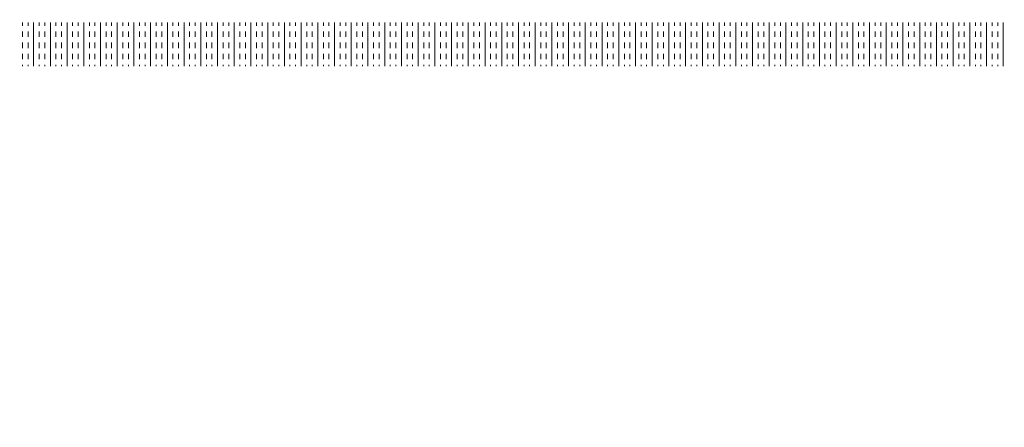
# Model space of a CAD drawing. Header units: millimetres. Extents: x -750 to 72845, y -24282 to 18874.
# Tile 152 of 154: x 70500 to 71062, y 15774 to 16007. Entities that reach past the tile are written whole.
import ezdxf

# ---------------------------------------------------------------- set-up
doc = ezdxf.new("R2010")
doc.units = ezdxf.units.MM
doc.header["$MEASUREMENT"] = 0
doc.layers.add('IRISH HOUSE_HYD AIRPORT_DRAINAGE LAYOUT 1$0$GREY SCALE', color=8, linetype='Continuous')
doc.layers.add('IRISH HOUSE_HYD AIRPORT_DRAINAGE LAYOUT 1$0$GREYSCALE', color=8, linetype='Continuous', lineweight=0)
doc.layers.add('M-MEP-ELPR-EQUIP', color=6, linetype='Continuous', lineweight=20)

# ---------------------------------------------------------------- blocks, each defined once
blk = doc.blocks.new('IRISH HOUSE_HYD AIRPORT_DRAINAGE LAYOUT 1$0$FLOOR PLAN')
at = {"layer": 'IRISH HOUSE_HYD AIRPORT_DRAINAGE LAYOUT 1$0$GREYSCALE', "color": 8, "lineweight": 0}
for p, q in [((20501.25, 16003.32), (20501.25, 16005.3)), ((20504.43, 16003.32), (20504.43, 16005.3)), ((20507.61, 15980.24), (20507.61, 16005.3)), ((20510.8, 16003.32), (20510.8, 16005.3)), ((20513.98, 16003.32), (20513.98, 16005.3)), ((20517.16, 15980.24), (20517.16, 16005.3)), ((20520.35, 16003.32), (20520.35, 16005.3)), ((20523.53, 16003.32), (20523.53, 16005.3)), ((20526.71, 15980.24), (20526.71, 16005.3)), ((20529.89, 16003.32), (20529.89, 16005.3)), ((20533.08, 16003.32), (20533.08, 16005.3)), ((20536.26, 15980.24), (20536.26, 16005.3)), ((20539.44, 16003.32), (20539.44, 16005.3)), ((20542.62, 16003.32), (20542.62, 16005.3)), ((20545.81, 15980.24), (20545.81, 16005.3)), ((20548.99, 16003.32), (20548.99, 16005.3)), ((20552.17, 16003.32), (20552.17, 16005.3)), ((20555.36, 15980.24), (20555.36, 16005.3)), ((20558.54, 16003.32), (20558.54, 16005.3)), ((20561.72, 16003.32), (20561.72, 16005.3)), ((20564.9, 15980.24), (20564.9, 16005.3)), ((20568.09, 16003.32), (20568.09, 16005.3)), ((20571.27, 16003.32), (20571.27, 16005.3)), ((20574.45, 15980.24), (20574.45, 16005.3)), ((20577.63, 16003.32), (20577.63, 16005.3)), ((20580.82, 16003.32), (20580.82, 16005.3)), ((20584, 15980.24), (20584, 16005.3)), ((20587.18, 16003.32), (20587.18, 16005.3)), ((20590.37, 16003.32), (20590.37, 16005.3)), ((20593.55, 15980.24), (20593.55, 16005.3)), ((20596.73, 16003.32), (20596.73, 16005.3)), ((20599.91, 16003.32), (20599.91, 16005.3)), ((20603.1, 15980.24), (20603.1, 16005.3)), ((20606.28, 16003.32), (20606.28, 16005.3)), ((20609.46, 16003.32), (20609.46, 16005.3)), ((20612.64, 15980.24), (20612.64, 16005.3)), ((20615.83, 16003.32), (20615.83, 16005.3)), ((20619.01, 16003.32), (20619.01, 16005.3)), ((20622.19, 15980.24), (20622.19, 16005.3)), ((20625.37, 16003.32), (20625.37, 16005.3)), ((20628.56, 16003.32), (20628.56, 16005.3)), ((20631.74, 15980.24), (20631.74, 16005.3)), ((20634.92, 16003.32), (20634.92, 16005.3)), ((20638.11, 16003.32), (20638.11, 16005.3)), ((20641.29, 15980.24), (20641.29, 16005.3)), ((20644.47, 16003.32), (20644.47, 16005.3)), ((20647.65, 16003.32), (20647.65, 16005.3)), ((20650.84, 15980.24), (20650.84, 16005.3)), ((20654.02, 16003.32), (20654.02, 16005.3)), ((20657.2, 16003.32), (20657.2, 16005.3)), ((20660.38, 15980.24), (20660.38, 16005.3)), ((20663.57, 16003.32), (20663.57, 16005.3)), ((20666.75, 16003.32), (20666.75, 16005.3)), ((20669.93, 15980.24), (20669.93, 16005.3)), ((20673.12, 16003.32), (20673.12, 16005.3)), ((20676.3, 16003.32), (20676.3, 16005.3)), ((20679.48, 15980.24), (20679.48, 16005.3)), ((20682.66, 16003.32), (20682.66, 16005.3)), ((20685.85, 16003.32), (20685.85, 16005.3)), ((20689.03, 15980.24), (20689.03, 16005.3)), ((20692.21, 16003.32), (20692.21, 16005.3)), ((20695.39, 16003.32), (20695.39, 16005.3)), ((20698.58, 15980.24), (20698.58, 16005.3)), ((20701.76, 16003.32), (20701.76, 16005.3)), ((20704.94, 16003.32), (20704.94, 16005.3)), ((20708.12, 15980.24), (20708.12, 16005.3)), ((20711.31, 16003.32), (20711.31, 16005.3)), ((20714.49, 16003.32), (20714.49, 16005.3)), ((20717.67, 15980.24), (20717.67, 16005.3)), ((20720.86, 16003.32), (20720.86, 16005.3)), ((20724.04, 16003.32), (20724.04, 16005.3)), ((20727.22, 15980.24), (20727.22, 16005.3)), ((20730.4, 16003.32), (20730.4, 16005.3)), ((20733.59, 16003.32), (20733.59, 16005.3)), ((20736.77, 15980.24), (20736.77, 16005.3)), ((20739.95, 16003.32), (20739.95, 16005.3)), ((20743.13, 16003.32), (20743.13, 16005.3)), ((20746.32, 15980.24), (20746.32, 16005.3)), ((20749.5, 16003.32), (20749.5, 16005.3)), ((20752.68, 16003.32), (20752.68, 16005.3)), ((20755.87, 15980.24), (20755.87, 16005.3)), ((20759.05, 16003.32), (20759.05, 16005.3)), ((20762.23, 16003.32), (20762.23, 16005.3)), ((20765.41, 15980.24), (20765.41, 16005.3)), ((20768.6, 16003.32), (20768.6, 16005.3)), ((20771.78, 16003.32), (20771.78, 16005.3)), ((20774.96, 15980.24), (20774.96, 16005.3)), ((20778.14, 16003.32), (20778.14, 16005.3)), ((20781.33, 16003.32), (20781.33, 16005.3)), ((20784.51, 15980.24), (20784.51, 16005.3)), ((20787.69, 16003.32), (20787.69, 16005.3)), ((20790.87, 16003.32), (20790.87, 16005.3)), ((20794.06, 15980.24), (20794.06, 16005.3)), ((20797.24, 16003.32), (20797.24, 16005.3)), ((20800.42, 16003.32), (20800.42, 16005.3)), ((20803.61, 15980.24), (20803.61, 16005.3)), ((20806.79, 16003.32), (20806.79, 16005.3)), ((20809.97, 16003.32), (20809.97, 16005.3)), ((20813.15, 15980.24), (20813.15, 16005.3)), ((20816.34, 16003.32), (20816.34, 16005.3)), ((20819.52, 16003.32), (20819.52, 16005.3)), ((20822.7, 15980.24), (20822.7, 16005.3)), ((20825.88, 16003.32), (20825.88, 16005.3)), ((20829.07, 16003.32), (20829.07, 16005.3)), ((20832.25, 15980.24), (20832.25, 16005.3)), ((20835.43, 16003.32), (20835.43, 16005.3)), ((20838.62, 16003.32), (20838.62, 16005.3)), ((20841.8, 15980.24), (20841.8, 16005.3)), ((20844.98, 16003.32), (20844.98, 16005.3)), ((20848.16, 16003.32), (20848.16, 16005.3)), ((20851.35, 15980.24), (20851.35, 16005.3)), ((20854.53, 16003.32), (20854.53, 16005.3)), ((20857.71, 16003.32), (20857.71, 16005.3)), ((20860.89, 15980.24), (20860.89, 16005.3)), ((20864.08, 16003.32), (20864.08, 16005.3)), ((20867.26, 16003.32), (20867.26, 16005.3)), ((20870.44, 15980.24), (20870.44, 16005.3)), ((20873.62, 16003.32), (20873.62, 16005.3)), ((20876.81, 16003.32), (20876.81, 16005.3)), ((20879.99, 15980.24), (20879.99, 16005.3)), ((20883.17, 16003.32), (20883.17, 16005.3)), ((20886.36, 16003.32), (20886.36, 16005.3)), ((20889.54, 15980.24), (20889.54, 16005.3)), ((20892.72, 16003.32), (20892.72, 16005.3)), ((20895.9, 16003.32), (20895.9, 16005.3)), ((20899.09, 15980.24), (20899.09, 16005.3)), ((20902.27, 16003.32), (20902.27, 16005.3)), ((20905.45, 16003.32), (20905.45, 16005.3)), ((20908.63, 15980.24), (20908.63, 16005.3)), ((20911.82, 16003.32), (20911.82, 16005.3)), ((20915, 16003.32), (20915, 16005.3)), ((20918.18, 15980.24), (20918.18, 16005.3)), ((20921.37, 16003.32), (20921.37, 16005.3)), ((20924.55, 16003.32), (20924.55, 16005.3)), ((20927.73, 15980.24), (20927.73, 16005.3)), ((20930.91, 16003.32), (20930.91, 16005.3)), ((20934.1, 16003.32), (20934.1, 16005.3)), ((20937.28, 15980.24), (20937.28, 16005.3)), ((20940.46, 16003.32), (20940.46, 16005.3)), ((20943.64, 16003.32), (20943.64, 16005.3)), ((20946.83, 15980.24), (20946.83, 16005.3)), ((20950.01, 16003.32), (20950.01, 16005.3)), ((20953.19, 16003.32), (20953.19, 16005.3)), ((20956.37, 15980.24), (20956.37, 16005.3)), ((20959.56, 16003.32), (20959.56, 16005.3)), ((20962.74, 16003.32), (20962.74, 16005.3)), ((20965.92, 15980.24), (20965.92, 16005.3)), ((20969.11, 16003.32), (20969.11, 16005.3)), ((20972.29, 16003.32), (20972.29, 16005.3)), ((20975.47, 15980.24), (20975.47, 16005.3)), ((20978.65, 16003.32), (20978.65, 16005.3)), ((20981.84, 16003.32), (20981.84, 16005.3)), ((20985.02, 15980.24), (20985.02, 16005.3)), ((20988.2, 16003.32), (20988.2, 16005.3)), ((20991.38, 16003.32), (20991.38, 16005.3)), ((20994.57, 15980.24), (20994.57, 16005.3)), ((20997.75, 16003.32), (20997.75, 16005.3)), ((21000.93, 16003.32), (21000.93, 16005.3)), ((21004.12, 15980.24), (21004.12, 16005.3)), ((21007.3, 16003.32), (21007.3, 16005.3)), ((21010.48, 16003.32), (21010.48, 16005.3)), ((21013.66, 15980.24), (21013.66, 16005.3)), ((21016.85, 16003.32), (21016.85, 16005.3)), ((21020.03, 16003.32), (21020.03, 16005.3)), ((21023.21, 15980.24), (21023.21, 16005.3)), ((21026.39, 16003.32), (21026.39, 16005.3)), ((21029.58, 16003.32), (21029.58, 16005.3)), ((21032.76, 15980.24), (21032.76, 16005.3)), ((21035.94, 16003.32), (21035.94, 16005.3)), ((21039.12, 16003.32), (21039.12, 16005.3)), ((21042.31, 15980.24), (21042.31, 16005.3)), ((21045.49, 16003.32), (21045.49, 16005.3)), ((21048.67, 16003.32), (21048.67, 16005.3)), ((21051.86, 15980.24), (21051.86, 16005.3)), ((21055.04, 16003.32), (21055.04, 16005.3)), ((21058.22, 16003.32), (21058.22, 16005.3)), ((21061.4, 15980.24), (21061.4, 16005.3)), ((20501.25, 15996.95), (20501.25, 16000.13)), ((20504.43, 15996.95), (20504.43, 16000.13)), ((20510.8, 15996.95), (20510.8, 16000.13)), ((20513.98, 15996.95), (20513.98, 16000.13)), ((20520.35, 15996.95), (20520.35, 16000.13)), ((20523.53, 15996.95), (20523.53, 16000.13)), ((20529.89, 15996.95), (20529.89, 16000.13)), ((20533.08, 15996.95), (20533.08, 16000.13)), ((20539.44, 15996.95), (20539.44, 16000.13)), ((20542.62, 15996.95), (20542.62, 16000.13)), ((20548.99, 15996.95), (20548.99, 16000.13)), ((20552.17, 15996.95), (20552.17, 16000.13)), ((20558.54, 15996.95), (20558.54, 16000.13)), ((20561.72, 15996.95), (20561.72, 16000.13)), ((20568.09, 15996.95), (20568.09, 16000.13)), ((20571.27, 15996.95), (20571.27, 16000.13)), ((20577.63, 15996.95), (20577.63, 16000.13)), ((20580.82, 15996.95), (20580.82, 16000.13)), ((20587.18, 15996.95), (20587.18, 16000.13)), ((20590.37, 15996.95), (20590.37, 16000.13)), ((20596.73, 15996.95), (20596.73, 16000.13)), ((20599.91, 15996.95), (20599.91, 16000.13)), ((20606.28, 15996.95), (20606.28, 16000.13)), ((20609.46, 15996.95), (20609.46, 16000.13)), ((20615.83, 15996.95), (20615.83, 16000.13)), ((20619.01, 15996.95), (20619.01, 16000.13)), ((20625.37, 15996.95), (20625.37, 16000.13)), ((20628.56, 15996.95), (20628.56, 16000.13)), ((20634.92, 15996.95), (20634.92, 16000.13)), ((20638.11, 15996.95), (20638.11, 16000.13)), ((20644.47, 15996.95), (20644.47, 16000.13)), ((20647.65, 15996.95), (20647.65, 16000.13)), ((20654.02, 15996.95), (20654.02, 16000.13)), ((20657.2, 15996.95), (20657.2, 16000.13)), ((20663.57, 15996.95), (20663.57, 16000.13)), ((20666.75, 15996.95), (20666.75, 16000.13)), ((20673.12, 15996.95), (20673.12, 16000.13)), ((20676.3, 15996.95), (20676.3, 16000.13)), ((20682.66, 15996.95), (20682.66, 16000.13)), ((20685.85, 15996.95), (20685.85, 16000.13)), ((20692.21, 15996.95), (20692.21, 16000.13)), ((20695.39, 15996.95), (20695.39, 16000.13)), ((20701.76, 15996.95), (20701.76, 16000.13)), ((20704.94, 15996.95), (20704.94, 16000.13)), ((20711.31, 15996.95), (20711.31, 16000.13)), ((20714.49, 15996.95), (20714.49, 16000.13)), ((20720.86, 15996.95), (20720.86, 16000.13)), ((20724.04, 15996.95), (20724.04, 16000.13)), ((20730.4, 15996.95), (20730.4, 16000.13)), ((20733.59, 15996.95), (20733.59, 16000.13)), ((20739.95, 15996.95), (20739.95, 16000.13)), ((20743.13, 15996.95), (20743.13, 16000.13)), ((20749.5, 15996.95), (20749.5, 16000.13)), ((20752.68, 15996.95), (20752.68, 16000.13)), ((20759.05, 15996.95), (20759.05, 16000.13)), ((20762.23, 15996.95), (20762.23, 16000.13)), ((20768.6, 15996.95), (20768.6, 16000.13)), ((20771.78, 15996.95), (20771.78, 16000.13)), ((20778.14, 15996.95), (20778.14, 16000.13)), ((20781.33, 15996.95), (20781.33, 16000.13)), ((20787.69, 15996.95), (20787.69, 16000.13)), ((20790.87, 15996.95), (20790.87, 16000.13)), ((20797.24, 15996.95), (20797.24, 16000.13)), ((20800.42, 15996.95), (20800.42, 16000.13)), ((20806.79, 15996.95), (20806.79, 16000.13)), ((20809.97, 15996.95), (20809.97, 16000.13)), ((20816.34, 15996.95), (20816.34, 16000.13)), ((20819.52, 15996.95), (20819.52, 16000.13)), ((20825.88, 15996.95), (20825.88, 16000.13)), ((20829.07, 15996.95), (20829.07, 16000.13)), ((20835.43, 15996.95), (20835.43, 16000.13)), ((20838.62, 15996.95), (20838.62, 16000.13)), ((20844.98, 15996.95), (20844.98, 16000.13)), ((20848.16, 15996.95), (20848.16, 16000.13)), ((20854.53, 15996.95), (20854.53, 16000.13)), ((20857.71, 15996.95), (20857.71, 16000.13)), ((20864.08, 15996.95), (20864.08, 16000.13)), ((20867.26, 15996.95), (20867.26, 16000.13)), ((20873.62, 15996.95), (20873.62, 16000.13)), ((20876.81, 15996.95), (20876.81, 16000.13)), ((20883.17, 15996.95), (20883.17, 16000.13)), ((20886.36, 15996.95), (20886.36, 16000.13)), ((20892.72, 15996.95), (20892.72, 16000.13)), ((20895.9, 15996.95), (20895.9, 16000.13)), ((20902.27, 15996.95), (20902.27, 16000.13)), ((20905.45, 15996.95), (20905.45, 16000.13)), ((20911.82, 15996.95), (20911.82, 16000.13)), ((20915, 15996.95), (20915, 16000.13)), ((20921.37, 15996.95), (20921.37, 16000.13)), ((20924.55, 15996.95), (20924.55, 16000.13)), ((20930.91, 15996.95), (20930.91, 16000.13)), ((20934.1, 15996.95), (20934.1, 16000.13)), ((20940.46, 15996.95), (20940.46, 16000.13)), ((20943.64, 15996.95), (20943.64, 16000.13)), ((20950.01, 15996.95), (20950.01, 16000.13)), ((20953.19, 15996.95), (20953.19, 16000.13)), ((20959.56, 15996.95), (20959.56, 16000.13)), ((20962.74, 15996.95), (20962.74, 16000.13)), ((20969.11, 15996.95), (20969.11, 16000.13)), ((20972.29, 15996.95), (20972.29, 16000.13)), ((20978.65, 15996.95), (20978.65, 16000.13)), ((20981.84, 15996.95), (20981.84, 16000.13)), ((20988.2, 15996.95), (20988.2, 16000.13)), ((20991.38, 15996.95), (20991.38, 16000.13)), ((20997.75, 15996.95), (20997.75, 16000.13)), ((21000.93, 15996.95), (21000.93, 16000.13)), ((21007.3, 15996.95), (21007.3, 16000.13)), ((21010.48, 15996.95), (21010.48, 16000.13)), ((21016.85, 15996.95), (21016.85, 16000.13)), ((21020.03, 15996.95), (21020.03, 16000.13)), ((21026.39, 15996.95), (21026.39, 16000.13)), ((21029.58, 15996.95), (21029.58, 16000.13)), ((21035.94, 15996.95), (21035.94, 16000.13)), ((21039.12, 15996.95), (21039.12, 16000.13)), ((21045.49, 15996.95), (21045.49, 16000.13)), ((21048.67, 15996.95), (21048.67, 16000.13)), ((21055.04, 15996.95), (21055.04, 16000.13)), ((21058.22, 15996.95), (21058.22, 16000.13)), ((20501.25, 15990.58), (20501.25, 15993.77)), ((20504.43, 15990.58), (20504.43, 15993.77)), ((20510.8, 15990.58), (20510.8, 15993.77)), ((20513.98, 15990.58), (20513.98, 15993.77)), ((20520.35, 15990.58), (20520.35, 15993.77)), ((20523.53, 15990.58), (20523.53, 15993.77)), ((20529.89, 15990.58), (20529.89, 15993.77)), ((20533.08, 15990.58), (20533.08, 15993.77)), ((20539.44, 15990.58), (20539.44, 15993.77)), ((20542.62, 15990.58), (20542.62, 15993.77)), ((20548.99, 15990.58), (20548.99, 15993.77)), ((20552.17, 15990.58), (20552.17, 15993.77)), ((20558.54, 15990.58), (20558.54, 15993.77)), ((20561.72, 15990.58), (20561.72, 15993.77)), ((20568.09, 15990.58), (20568.09, 15993.77)), ((20571.27, 15990.58), (20571.27, 15993.77)), ((20577.63, 15990.58), (20577.63, 15993.77)), ((20580.82, 15990.58), (20580.82, 15993.77)), ((20587.18, 15990.58), (20587.18, 15993.77)), ((20590.37, 15990.58), (20590.37, 15993.77)), ((20596.73, 15990.58), (20596.73, 15993.77)), ((20599.91, 15990.58), (20599.91, 15993.77)), ((20606.28, 15990.58), (20606.28, 15993.77)), ((20609.46, 15990.58), (20609.46, 15993.77)), ((20615.83, 15990.58), (20615.83, 15993.77)), ((20619.01, 15990.58), (20619.01, 15993.77)), ((20625.37, 15990.58), (20625.37, 15993.77)), ((20628.56, 15990.58), (20628.56, 15993.77)), ((20634.92, 15990.58), (20634.92, 15993.77)), ((20638.11, 15990.58), (20638.11, 15993.77)), ((20644.47, 15990.58), (20644.47, 15993.77)), ((20647.65, 15990.58), (20647.65, 15993.77)), ((20654.02, 15990.58), (20654.02, 15993.77)), ((20657.2, 15990.58), (20657.2, 15993.77)), ((20663.57, 15990.58), (20663.57, 15993.77)), ((20666.75, 15990.58), (20666.75, 15993.77)), ((20673.12, 15990.58), (20673.12, 15993.77)), ((20676.3, 15990.58), (20676.3, 15993.77)), ((20682.66, 15990.58), (20682.66, 15993.77)), ((20685.85, 15990.58), (20685.85, 15993.77)), ((20692.21, 15990.58), (20692.21, 15993.77)), ((20695.39, 15990.58), (20695.39, 15993.77)), ((20701.76, 15990.58), (20701.76, 15993.77)), ((20704.94, 15990.58), (20704.94, 15993.77)), ((20711.31, 15990.58), (20711.31, 15993.77)), ((20714.49, 15990.58), (20714.49, 15993.77)), ((20720.86, 15990.58), (20720.86, 15993.77)), ((20724.04, 15990.58), (20724.04, 15993.77)), ((20730.4, 15990.58), (20730.4, 15993.77)), ((20733.59, 15990.58), (20733.59, 15993.77)), ((20739.95, 15990.58), (20739.95, 15993.77)), ((20743.13, 15990.58), (20743.13, 15993.77)), ((20749.5, 15990.58), (20749.5, 15993.77)), ((20752.68, 15990.58), (20752.68, 15993.77)), ((20759.05, 15990.58), (20759.05, 15993.77)), ((20762.23, 15990.58), (20762.23, 15993.77)), ((20768.6, 15990.58), (20768.6, 15993.77)), ((20771.78, 15990.58), (20771.78, 15993.77)), ((20778.14, 15990.58), (20778.14, 15993.77)), ((20781.33, 15990.58), (20781.33, 15993.77)), ((20787.69, 15990.58), (20787.69, 15993.77)), ((20790.87, 15990.58), (20790.87, 15993.77)), ((20797.24, 15990.58), (20797.24, 15993.77)), ((20800.42, 15990.58), (20800.42, 15993.77)), ((20806.79, 15990.58), (20806.79, 15993.77)), ((20809.97, 15990.58), (20809.97, 15993.77)), ((20816.34, 15990.58), (20816.34, 15993.77)), ((20819.52, 15990.58), (20819.52, 15993.77)), ((20825.88, 15990.58), (20825.88, 15993.77)), ((20829.07, 15990.58), (20829.07, 15993.77)), ((20835.43, 15990.58), (20835.43, 15993.77)), ((20838.62, 15990.58), (20838.62, 15993.77)), ((20844.98, 15990.58), (20844.98, 15993.77)), ((20848.16, 15990.58), (20848.16, 15993.77)), ((20854.53, 15990.58), (20854.53, 15993.77)), ((20857.71, 15990.58), (20857.71, 15993.77)), ((20864.08, 15990.58), (20864.08, 15993.77)), ((20867.26, 15990.58), (20867.26, 15993.77)), ((20873.62, 15990.58), (20873.62, 15993.77)), ((20876.81, 15990.58), (20876.81, 15993.77)), ((20883.17, 15990.58), (20883.17, 15993.77)), ((20886.36, 15990.58), (20886.36, 15993.77)), ((20892.72, 15990.58), (20892.72, 15993.77)), ((20895.9, 15990.58), (20895.9, 15993.77)), ((20902.27, 15990.58), (20902.27, 15993.77)), ((20905.45, 15990.58), (20905.45, 15993.77)), ((20911.82, 15990.58), (20911.82, 15993.77)), ((20915, 15990.58), (20915, 15993.77)), ((20921.37, 15990.58), (20921.37, 15993.77)), ((20924.55, 15990.58), (20924.55, 15993.77)), ((20930.91, 15990.58), (20930.91, 15993.77)), ((20934.1, 15990.58), (20934.1, 15993.77)), ((20940.46, 15990.58), (20940.46, 15993.77)), ((20943.64, 15990.58), (20943.64, 15993.77)), ((20950.01, 15990.58), (20950.01, 15993.77)), ((20953.19, 15990.58), (20953.19, 15993.77)), ((20959.56, 15990.58), (20959.56, 15993.77)), ((20962.74, 15990.58), (20962.74, 15993.77)), ((20969.11, 15990.58), (20969.11, 15993.77)), ((20972.29, 15990.58), (20972.29, 15993.77)), ((20978.65, 15990.58), (20978.65, 15993.77)), ((20981.84, 15990.58), (20981.84, 15993.77)), ((20988.2, 15990.58), (20988.2, 15993.77)), ((20991.38, 15990.58), (20991.38, 15993.77)), ((20997.75, 15990.58), (20997.75, 15993.77)), ((21000.93, 15990.58), (21000.93, 15993.77)), ((21007.3, 15990.58), (21007.3, 15993.77)), ((21010.48, 15990.58), (21010.48, 15993.77)), ((21016.85, 15990.58), (21016.85, 15993.77)), ((21020.03, 15990.58), (21020.03, 15993.77)), ((21026.39, 15990.58), (21026.39, 15993.77)), ((21029.58, 15990.58), (21029.58, 15993.77)), ((21035.94, 15990.58), (21035.94, 15993.77)), ((21039.12, 15990.58), (21039.12, 15993.77)), ((21045.49, 15990.58), (21045.49, 15993.77)), ((21048.67, 15990.58), (21048.67, 15993.77)), ((21055.04, 15990.58), (21055.04, 15993.77)), ((21058.22, 15990.58), (21058.22, 15993.77)), ((20501.25, 15984.22), (20501.25, 15987.4)), ((20504.43, 15984.22), (20504.43, 15987.4)), ((20510.8, 15984.22), (20510.8, 15987.4)), ((20513.98, 15984.22), (20513.98, 15987.4)), ((20520.35, 15984.22), (20520.35, 15987.4)), ((20523.53, 15984.22), (20523.53, 15987.4)), ((20529.89, 15984.22), (20529.89, 15987.4)), ((20533.08, 15984.22), (20533.08, 15987.4)), ((20539.44, 15984.22), (20539.44, 15987.4)), ((20542.62, 15984.22), (20542.62, 15987.4)), ((20548.99, 15984.22), (20548.99, 15987.4)), ((20552.17, 15984.22), (20552.17, 15987.4)), ((20558.54, 15984.22), (20558.54, 15987.4)), ((20561.72, 15984.22), (20561.72, 15987.4)), ((20568.09, 15984.22), (20568.09, 15987.4)), ((20571.27, 15984.22), (20571.27, 15987.4)), ((20577.63, 15984.22), (20577.63, 15987.4)), ((20580.82, 15984.22), (20580.82, 15987.4)), ((20587.18, 15984.22), (20587.18, 15987.4)), ((20590.37, 15984.22), (20590.37, 15987.4)), ((20596.73, 15984.22), (20596.73, 15987.4)), ((20599.91, 15984.22), (20599.91, 15987.4)), ((20606.28, 15984.22), (20606.28, 15987.4)), ((20609.46, 15984.22), (20609.46, 15987.4)), ((20615.83, 15984.22), (20615.83, 15987.4)), ((20619.01, 15984.22), (20619.01, 15987.4)), ((20625.37, 15984.22), (20625.37, 15987.4)), ((20628.56, 15984.22), (20628.56, 15987.4)), ((20634.92, 15984.22), (20634.92, 15987.4)), ((20638.11, 15984.22), (20638.11, 15987.4)), ((20644.47, 15984.22), (20644.47, 15987.4)), ((20647.65, 15984.22), (20647.65, 15987.4)), ((20654.02, 15984.22), (20654.02, 15987.4)), ((20657.2, 15984.22), (20657.2, 15987.4)), ((20663.57, 15984.22), (20663.57, 15987.4)), ((20666.75, 15984.22), (20666.75, 15987.4)), ((20673.12, 15984.22), (20673.12, 15987.4)), ((20676.3, 15984.22), (20676.3, 15987.4)), ((20682.66, 15984.22), (20682.66, 15987.4)), ((20685.85, 15984.22), (20685.85, 15987.4)), ((20692.21, 15984.22), (20692.21, 15987.4)), ((20695.39, 15984.22), (20695.39, 15987.4)), ((20701.76, 15984.22), (20701.76, 15987.4)), ((20704.94, 15984.22), (20704.94, 15987.4)), ((20711.31, 15984.22), (20711.31, 15987.4)), ((20714.49, 15984.22), (20714.49, 15987.4)), ((20720.86, 15984.22), (20720.86, 15987.4)), ((20724.04, 15984.22), (20724.04, 15987.4)), ((20730.4, 15984.22), (20730.4, 15987.4)), ((20733.59, 15984.22), (20733.59, 15987.4)), ((20739.95, 15984.22), (20739.95, 15987.4)), ((20743.13, 15984.22), (20743.13, 15987.4)), ((20749.5, 15984.22), (20749.5, 15987.4)), ((20752.68, 15984.22), (20752.68, 15987.4)), ((20759.05, 15984.22), (20759.05, 15987.4)), ((20762.23, 15984.22), (20762.23, 15987.4)), ((20768.6, 15984.22), (20768.6, 15987.4)), ((20771.78, 15984.22), (20771.78, 15987.4)), ((20778.14, 15984.22), (20778.14, 15987.4)), ((20781.33, 15984.22), (20781.33, 15987.4)), ((20787.69, 15984.22), (20787.69, 15987.4)), ((20790.87, 15984.22), (20790.87, 15987.4)), ((20797.24, 15984.22), (20797.24, 15987.4)), ((20800.42, 15984.22), (20800.42, 15987.4)), ((20806.79, 15984.22), (20806.79, 15987.4)), ((20809.97, 15984.22), (20809.97, 15987.4)), ((20816.34, 15984.22), (20816.34, 15987.4)), ((20819.52, 15984.22), (20819.52, 15987.4)), ((20825.88, 15984.22), (20825.88, 15987.4)), ((20829.07, 15984.22), (20829.07, 15987.4)), ((20835.43, 15984.22), (20835.43, 15987.4)), ((20838.62, 15984.22), (20838.62, 15987.4)), ((20844.98, 15984.22), (20844.98, 15987.4)), ((20848.16, 15984.22), (20848.16, 15987.4)), ((20854.53, 15984.22), (20854.53, 15987.4)), ((20857.71, 15984.22), (20857.71, 15987.4)), ((20864.08, 15984.22), (20864.08, 15987.4)), ((20867.26, 15984.22), (20867.26, 15987.4)), ((20873.62, 15984.22), (20873.62, 15987.4)), ((20876.81, 15984.22), (20876.81, 15987.4)), ((20883.17, 15984.22), (20883.17, 15987.4)), ((20886.36, 15984.22), (20886.36, 15987.4)), ((20892.72, 15984.22), (20892.72, 15987.4)), ((20895.9, 15984.22), (20895.9, 15987.4)), ((20902.27, 15984.22), (20902.27, 15987.4)), ((20905.45, 15984.22), (20905.45, 15987.4)), ((20911.82, 15984.22), (20911.82, 15987.4)), ((20915, 15984.22), (20915, 15987.4)), ((20921.37, 15984.22), (20921.37, 15987.4)), ((20924.55, 15984.22), (20924.55, 15987.4)), ((20930.91, 15984.22), (20930.91, 15987.4)), ((20934.1, 15984.22), (20934.1, 15987.4)), ((20940.46, 15984.22), (20940.46, 15987.4)), ((20943.64, 15984.22), (20943.64, 15987.4)), ((20950.01, 15984.22), (20950.01, 15987.4)), ((20953.19, 15984.22), (20953.19, 15987.4)), ((20959.56, 15984.22), (20959.56, 15987.4)), ((20962.74, 15984.22), (20962.74, 15987.4)), ((20969.11, 15984.22), (20969.11, 15987.4)), ((20972.29, 15984.22), (20972.29, 15987.4)), ((20978.65, 15984.22), (20978.65, 15987.4)), ((20981.84, 15984.22), (20981.84, 15987.4)), ((20988.2, 15984.22), (20988.2, 15987.4)), ((20991.38, 15984.22), (20991.38, 15987.4)), ((20997.75, 15984.22), (20997.75, 15987.4)), ((21000.93, 15984.22), (21000.93, 15987.4)), ((21007.3, 15984.22), (21007.3, 15987.4)), ((21010.48, 15984.22), (21010.48, 15987.4)), ((21016.85, 15984.22), (21016.85, 15987.4)), ((21020.03, 15984.22), (21020.03, 15987.4)), ((21026.39, 15984.22), (21026.39, 15987.4)), ((21029.58, 15984.22), (21029.58, 15987.4)), ((21035.94, 15984.22), (21035.94, 15987.4)), ((21039.12, 15984.22), (21039.12, 15987.4)), ((21045.49, 15984.22), (21045.49, 15987.4)), ((21048.67, 15984.22), (21048.67, 15987.4)), ((21055.04, 15984.22), (21055.04, 15987.4)), ((21058.22, 15984.22), (21058.22, 15987.4)), ((20501.25, 15980.24), (20501.25, 15981.04)), ((20504.43, 15980.24), (20504.43, 15981.04)), ((20510.8, 15980.24), (20510.8, 15981.04)), ((20513.98, 15980.24), (20513.98, 15981.04)), ((20520.35, 15980.24), (20520.35, 15981.04)), ((20523.53, 15980.24), (20523.53, 15981.04)), ((20529.89, 15980.24), (20529.89, 15981.04)), ((20533.08, 15980.24), (20533.08, 15981.04)), ((20539.44, 15980.24), (20539.44, 15981.04)), ((20542.62, 15980.24), (20542.62, 15981.04)), ((20548.99, 15980.24), (20548.99, 15981.04)), ((20552.17, 15980.24), (20552.17, 15981.04)), ((20558.54, 15980.24), (20558.54, 15981.04)), ((20561.72, 15980.24), (20561.72, 15981.04)), ((20568.09, 15980.24), (20568.09, 15981.04)), ((20571.27, 15980.24), (20571.27, 15981.04)), ((20577.63, 15980.24), (20577.63, 15981.04)), ((20580.82, 15980.24), (20580.82, 15981.04)), ((20587.18, 15980.24), (20587.18, 15981.04)), ((20590.37, 15980.24), (20590.37, 15981.04)), ((20596.73, 15980.24), (20596.73, 15981.04)), ((20599.91, 15980.24), (20599.91, 15981.04)), ((20606.28, 15980.24), (20606.28, 15981.04)), ((20609.46, 15980.24), (20609.46, 15981.04)), ((20615.83, 15980.24), (20615.83, 15981.04)), ((20619.01, 15980.24), (20619.01, 15981.04)), ((20625.37, 15980.24), (20625.37, 15981.04)), ((20628.56, 15980.24), (20628.56, 15981.04)), ((20634.92, 15980.24), (20634.92, 15981.04)), ((20638.11, 15980.24), (20638.11, 15981.04)), ((20644.47, 15980.24), (20644.47, 15981.04)), ((20647.65, 15980.24), (20647.65, 15981.04)), ((20654.02, 15980.24), (20654.02, 15981.04)), ((20657.2, 15980.24), (20657.2, 15981.04)), ((20663.57, 15980.24), (20663.57, 15981.04)), ((20666.75, 15980.24), (20666.75, 15981.04)), ((20673.12, 15980.24), (20673.12, 15981.04)), ((20676.3, 15980.24), (20676.3, 15981.04)), ((20682.66, 15980.24), (20682.66, 15981.04)), ((20685.85, 15980.24), (20685.85, 15981.04)), ((20692.21, 15980.24), (20692.21, 15981.04)), ((20695.39, 15980.24), (20695.39, 15981.04)), ((20701.76, 15980.24), (20701.76, 15981.04)), ((20704.94, 15980.24), (20704.94, 15981.04)), ((20711.31, 15980.24), (20711.31, 15981.04)), ((20714.49, 15980.24), (20714.49, 15981.04)), ((20720.86, 15980.24), (20720.86, 15981.04)), ((20724.04, 15980.24), (20724.04, 15981.04)), ((20730.4, 15980.24), (20730.4, 15981.04)), ((20733.59, 15980.24), (20733.59, 15981.04)), ((20739.95, 15980.24), (20739.95, 15981.04)), ((20743.13, 15980.24), (20743.13, 15981.04)), ((20749.5, 15980.24), (20749.5, 15981.04)), ((20752.68, 15980.24), (20752.68, 15981.04)), ((20759.05, 15980.24), (20759.05, 15981.04)), ((20762.23, 15980.24), (20762.23, 15981.04)), ((20768.6, 15980.24), (20768.6, 15981.04)), ((20771.78, 15980.24), (20771.78, 15981.04)), ((20778.14, 15980.24), (20778.14, 15981.04)), ((20781.33, 15980.24), (20781.33, 15981.04)), ((20787.69, 15980.24), (20787.69, 15981.04)), ((20790.87, 15980.24), (20790.87, 15981.04)), ((20797.24, 15980.24), (20797.24, 15981.04)), ((20800.42, 15980.24), (20800.42, 15981.04)), ((20806.79, 15980.24), (20806.79, 15981.04)), ((20809.97, 15980.24), (20809.97, 15981.04)), ((20816.34, 15980.24), (20816.34, 15981.04)), ((20819.52, 15980.24), (20819.52, 15981.04)), ((20825.88, 15980.24), (20825.88, 15981.04)), ((20829.07, 15980.24), (20829.07, 15981.04)), ((20835.43, 15980.24), (20835.43, 15981.04)), ((20838.62, 15980.24), (20838.62, 15981.04)), ((20844.98, 15980.24), (20844.98, 15981.04)), ((20848.16, 15980.24), (20848.16, 15981.04)), ((20854.53, 15980.24), (20854.53, 15981.04)), ((20857.71, 15980.24), (20857.71, 15981.04)), ((20864.08, 15980.24), (20864.08, 15981.04)), ((20867.26, 15980.24), (20867.26, 15981.04)), ((20873.62, 15980.24), (20873.62, 15981.04)), ((20876.81, 15980.24), (20876.81, 15981.04)), ((20883.17, 15980.24), (20883.17, 15981.04)), ((20886.36, 15980.24), (20886.36, 15981.04)), ((20892.72, 15980.24), (20892.72, 15981.04)), ((20895.9, 15980.24), (20895.9, 15981.04)), ((20902.27, 15980.24), (20902.27, 15981.04)), ((20905.45, 15980.24), (20905.45, 15981.04)), ((20911.82, 15980.24), (20911.82, 15981.04)), ((20915, 15980.24), (20915, 15981.04)), ((20921.37, 15980.24), (20921.37, 15981.04)), ((20924.55, 15980.24), (20924.55, 15981.04)), ((20930.91, 15980.24), (20930.91, 15981.04)), ((20934.1, 15980.24), (20934.1, 15981.04)), ((20940.46, 15980.24), (20940.46, 15981.04)), ((20943.64, 15980.24), (20943.64, 15981.04)), ((20950.01, 15980.24), (20950.01, 15981.04)), ((20953.19, 15980.24), (20953.19, 15981.04)), ((20959.56, 15980.24), (20959.56, 15981.04)), ((20962.74, 15980.24), (20962.74, 15981.04)), ((20969.11, 15980.24), (20969.11, 15981.04)), ((20972.29, 15980.24), (20972.29, 15981.04)), ((20978.65, 15980.24), (20978.65, 15981.04)), ((20981.84, 15980.24), (20981.84, 15981.04)), ((20988.2, 15980.24), (20988.2, 15981.04)), ((20991.38, 15980.24), (20991.38, 15981.04)), ((20997.75, 15980.24), (20997.75, 15981.04)), ((21000.93, 15980.24), (21000.93, 15981.04)), ((21007.3, 15980.24), (21007.3, 15981.04)), ((21010.48, 15980.24), (21010.48, 15981.04)), ((21016.85, 15980.24), (21016.85, 15981.04)), ((21020.03, 15980.24), (21020.03, 15981.04)), ((21026.39, 15980.24), (21026.39, 15981.04)), ((21029.58, 15980.24), (21029.58, 15981.04)), ((21035.94, 15980.24), (21035.94, 15981.04)), ((21039.12, 15980.24), (21039.12, 15981.04)), ((21045.49, 15980.24), (21045.49, 15981.04)), ((21048.67, 15980.24), (21048.67, 15981.04)), ((21055.04, 15980.24), (21055.04, 15981.04)), ((21058.22, 15980.24), (21058.22, 15981.04))]:
    blk.add_line(p, q, dxfattribs=at)
at = {"layer": 'IRISH HOUSE_HYD AIRPORT_DRAINAGE LAYOUT 1$0$GREYSCALE', "color": 8, "lineweight": 0, "ltscale": 0.25}
for centre, radius, start, end in [((21217.06, 10299.38), 7850.25, 90.386833, 134.7725), ((21222.47, 10287.47), 7709.61, 91.192759, 134.216772)]:
    blk.add_arc(centre, radius, start, end, dxfattribs=at)
at = {"layer": 'IRISH HOUSE_HYD AIRPORT_DRAINAGE LAYOUT 1$0$GREYSCALE', "color": 8, "lineweight": 0}
for radius, start, end in [(7752.88, 89.853691, 134.676255), (7602.52, 89.377122, 134.601307)]:
    blk.add_arc((21130.68, 10361.07), radius, start, end, dxfattribs=at)
blk = doc.blocks.new('IRISH HOUSE_HYD AIRPORT_DRAINAGE LAYOUT 1')
at = {"layer": 'IRISH HOUSE_HYD AIRPORT_DRAINAGE LAYOUT 1$0$GREY SCALE'}
blk.add_blockref('IRISH HOUSE_HYD AIRPORT_DRAINAGE LAYOUT 1$0$FLOOR PLAN', (0, 0), dxfattribs=at)

msp = doc.modelspace()

# ---------------------------------------------------------------- block references
at = {"layer": 'M-MEP-ELPR-EQUIP'}
msp.add_blockref('IRISH HOUSE_HYD AIRPORT_DRAINAGE LAYOUT 1', (50000, 0), dxfattribs=at)

doc.saveas('drawing.dxf')
